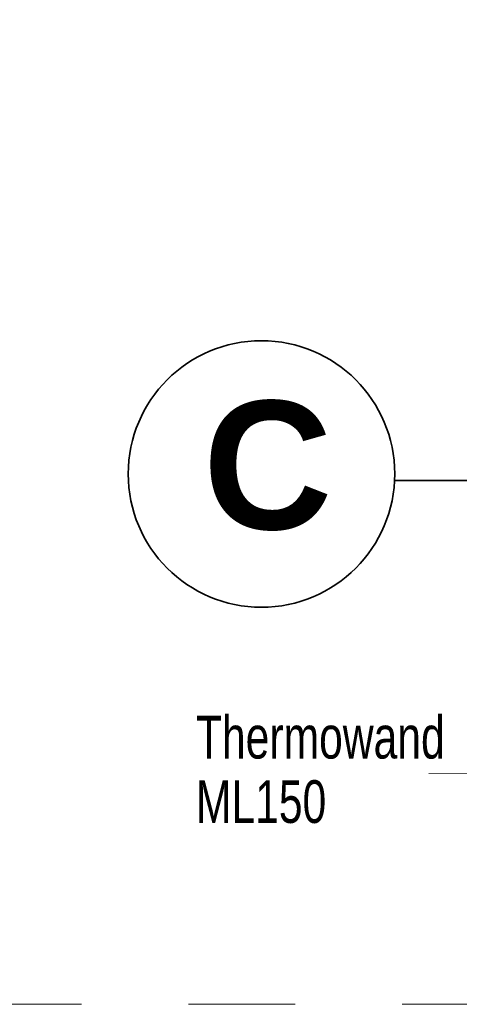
# Model space of a CAD drawing. Header units: metres. Extents: x 1306 to 1412, y -79 to 41.
# Tile 39 of 256: x 1409.689 to 1410.101, y -71.449 to -70.528. Entities that reach past the tile are written whole.
import ezdxf

# ---------------------------------------------------------------- set-up
doc = ezdxf.new("R2010")
doc.units = ezdxf.units.M
for name, pattern in [('AUSGEZOGEN', [0]), ('STRICHLINIE_S4', [0.008, 0.006, -0.002]), ('STRICHPUNKT2_S5', [0.5, 0.35, -0.05, 0.05, -0.05])]:
    doc.linetypes.add(name, pattern=pattern)
for name, color, linetype, lineweight in [('XR$10$Achsen', 4, 'AUSGEZOGEN', 13), ('XR$10$Text 1_100', 3, 'AUSGEZOGEN', 18), ('XR$10$Wand Mauerwerk tr', 42, 'AUSGEZOGEN', 18)]:
    doc.layers.add(name, color=color, linetype=linetype, lineweight=lineweight)
doc.styles.add('ARIAL', font='arial.ttf')

msp = doc.modelspace()

# ---------------------------------------------------------------- linework, layer by layer
at = {"layer": 'XR$10$Achsen', "color": 4, "linetype": 'STRICHPUNKT2_S5', "lineweight": 35, "transparency": 33554687}
msp.add_line((1410.04011, -70.95898), (1411.57011, -70.95898), dxfattribs=at)
at = {"layer": 'XR$10$Achsen', "color": 4, "linetype": 'AUSGEZOGEN', "lineweight": 35, "transparency": 33554687}
msp.add_circle((1409.91553, -70.95277), 0.12474, dxfattribs=at)
at = {"layer": 'XR$10$Wand Mauerwerk tr', "color": 4, "linetype": 'AUSGEZOGEN', "lineweight": 13, "transparency": 33554687}
msp.add_line((1410.30575, -71.23386), (1410.07219, -71.23326), dxfattribs=at)
at = {"layer": 'XR$10$Wand Mauerwerk tr', "color": 7, "linetype": 'STRICHLINIE_S4', "lineweight": 18, "transparency": 33554687}
msp.add_lwpolyline([(1407.63125, -69.80903), (1411.74713, -69.80903), (1411.74713, -71.44918), (1407.63125, -71.44918), (1407.63125, -69.80903)], close=True, dxfattribs=at)

# ---------------------------------------------------------------- texts
at = {"layer": 'XR$10$Achsen', "color": 4, "linetype": 'AUSGEZOGEN', "lineweight": 35, "transparency": 33554687, "insert": (1409.86085, -71.00616), "char_height": 0.12, "width": 0.1816285, "attachment_point": 7, "style": 'ARIAL'}
msp.add_mtext('\\A1;{\\fArial|i0|b1;\\H0.120000;\\W1.000000;\\C4;C}\\P', dxfattribs=at)
at = {"layer": 'XR$10$Text 1_100', "color": 3, "linetype": 'AUSGEZOGEN', "lineweight": 18, "transparency": 33554687, "insert": (1409.85417, -71.17916), "char_height": 0.04, "width": 0.2486415, "attachment_point": 1, "line_spacing_factor": 0.903614, "style": 'ARIAL'}
msp.add_mtext('\\A1;{\\fArial|i0|b0;\\H0.040000;\\W0.714286;\\C3;Thermowand}\\P{\\fArial|i0|b0;\\H0.040000;\\W0.714286;\\C3;ML150}\\P', dxfattribs=at)

doc.saveas('drawing.dxf')
